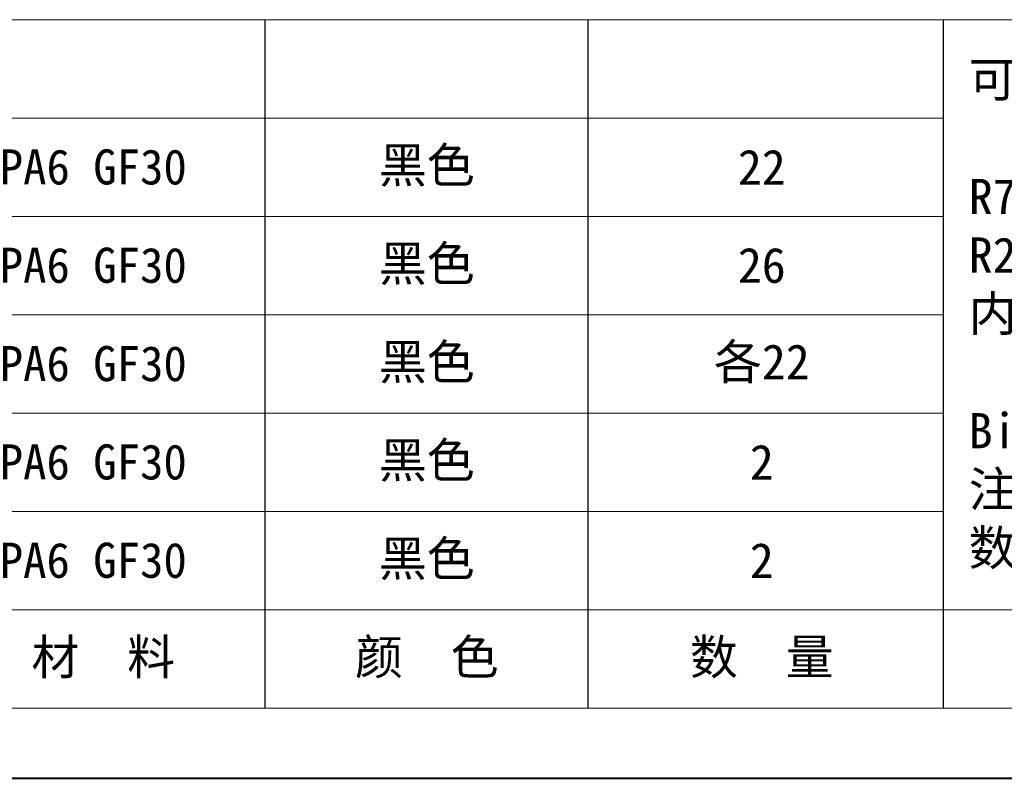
# Model space of a CAD drawing. Header units: millimetres. Extents: x 2816 to 3738, y -75 to 577.
# Tile 2 of 49: x 3091 to 3245, y -75 to 43. Entities that reach past the tile are written whole.
import ezdxf

# ---------------------------------------------------------------- set-up
doc = ezdxf.new("R2010")
doc.units = ezdxf.units.MM
doc.layers.add('标注线', color=7, linetype='Continuous', lineweight=15)
doc.styles.add('样式 6', font='仿宋_GB2312.ttf')

msp = doc.modelspace()

# ---------------------------------------------------------------- linework, layer by layer
at = {"color": 7, "lineweight": 15}
for p, q in [((2870.828, 43.206), (3235.299, 43.206)), ((2870.828, 27.835), (3235.299, 27.835)), ((2870.828, 12.464), (3235.299, 12.464)), ((2870.828, -2.906), (3235.299, -2.906)), ((2870.828, -18.277), (3235.299, -18.277)), ((2870.828, -33.648), (3235.299, -33.648)), ((2870.828, -49.018), (3331.948, -49.018))]:
    msp.add_line(p, q, dxfattribs=at)
at = {"color": 7}
for p, q in [((3129.248, -64.389), (3129.248, 43.206)), ((3179.764, -64.389), (3179.764, 43.206)), ((3235.299, -64.389), (3235.299, 43.206))]:
    msp.add_line(p, q, dxfattribs=at)
at = {"color": 7, "lineweight": 13}
for p, q in [((3235.299, 43.206), (3727.193, 43.206)), ((2870.828, -64.389), (3331.948, -64.389))]:
    msp.add_line(p, q, dxfattribs=at)
at = {"color": 7, "lineweight": 40}
msp.add_line((2815.933, -75.368), (3738.172, -75.368), dxfattribs=at)

# ---------------------------------------------------------------- texts
at = {"layer": '标注线', "color": 7, "lineweight": 18, "char_height": 3.95246, "style": '样式 6'}
for s, insert, width, attachment_point in [('{\\H1.389x;可选弯曲半径:\\P\\PR75  R100  R125  R150 \\PR225   \\P内  宽:\\P\\PBi77\\P注：可根据客户要求定制,\\P数量均以装配1m计算.}', (3239.226, -3.052), 118.75621, 4), ('{\\H1.389x;PA6 GF30}', (3102.096, 20.15), 31.12337, 5), ('{\\H1.389x;黑色}', (3154.525, 20.15), 26.34971, 5), ('{\\H1.389x;22}', (3206.886, 20.15), 26.34971, 5), ('{\\H1.389x;PA6 GF30}', (3102.096, 4.779), 31.12337, 5), ('{\\H1.389x;黑色}', (3154.525, 4.779), 26.34971, 5), ('{\\H1.389x;26}', (3206.886, 4.779), 26.34971, 5), ('{\\H1.389x;PA6 GF30}', (3102.096, -10.592), 31.12337, 5), ('{\\H1.389x;黑色}', (3154.525, -10.592), 26.34971, 5), ('{\\H1.389x;各22}', (3206.886, -10.592), 26.34971, 5), ('{\\H1.389x;PA6 GF30}', (3102.096, -25.962), 31.12337, 5), ('{\\H1.389x;黑色}', (3154.525, -25.962), 26.34971, 5), ('{\\H1.389x;2}', (3206.886, -25.962), 26.34971, 5), ('{\\H1.389x;PA6 GF30}', (3102.096, -41.333), 31.12337, 5), ('{\\H1.389x;黑色}', (3154.525, -41.333), 26.34971, 5), ('{\\H1.389x;2}', (3206.886, -41.333), 26.34971, 5), ('{\\H1.389x; 材  料}', (3102.096, -56.704), 31.12337, 5), ('{\\H1.389x;颜  色}', (3154.525, -56.704), 26.34971, 5), ('{\\H1.389x;数  量}', (3206.886, -56.704), 26.34971, 5)]:
    msp.add_mtext(s, dxfattribs=dict(at, insert=insert, width=width, attachment_point=attachment_point))

doc.saveas('drawing.dxf')
